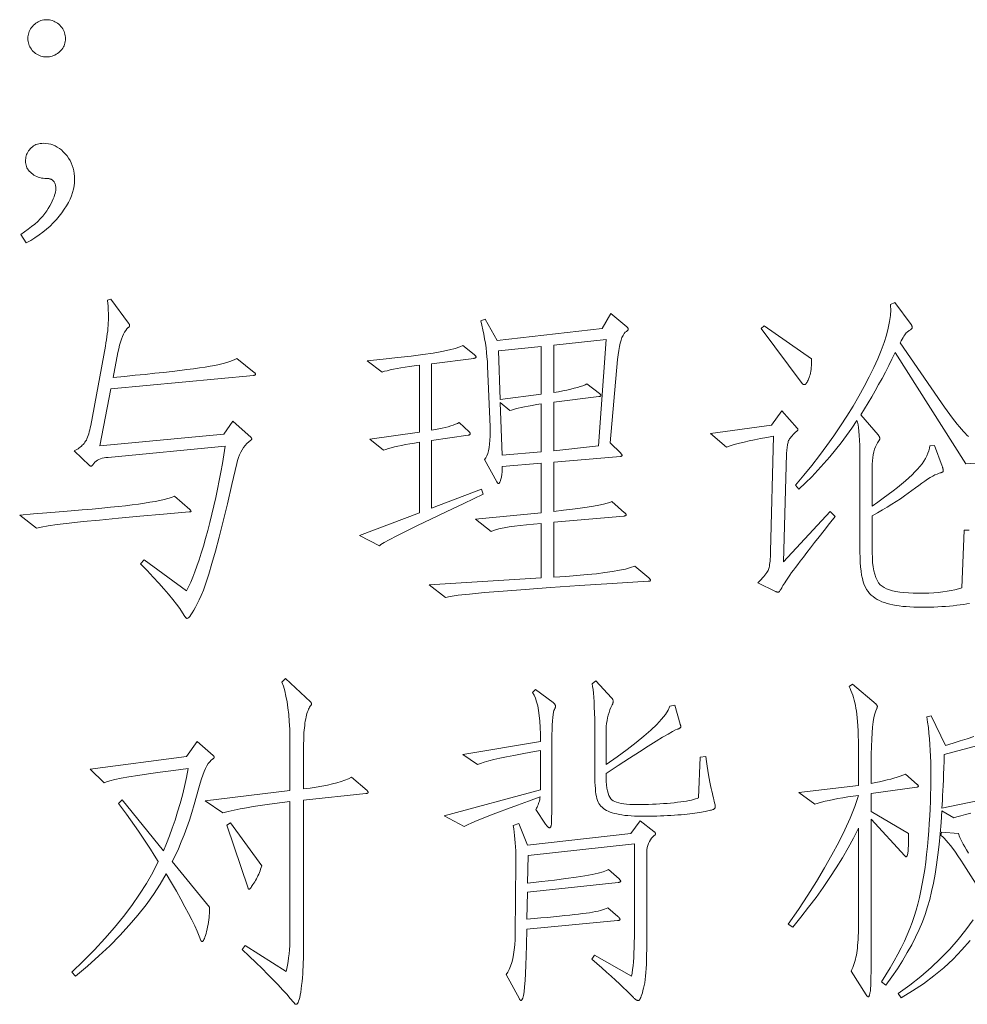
# Model space of a CAD drawing. Extents: x 0 to 1189, y 0 to 841.
# Tile 13 of 132: x 70 to 84, y 28 to 43. Entities that reach past the tile are written whole.
import ezdxf

# ---------------------------------------------------------------- set-up
doc = ezdxf.new("R2010")
doc.units = 0

msp = doc.modelspace()

# ---------------------------------------------------------------- linework, layer by layer
at = {"color": 7, "lineweight": 13}
for points in [[(70.242, 42.877), (70.265, 42.876), (70.287, 42.874), (70.309, 42.869), (70.33, 42.863), (70.351, 42.855), (70.371, 42.846), (70.39, 42.834), (70.409, 42.821), (70.428, 42.807), (70.445, 42.79), (70.462, 42.772), (70.477, 42.754), (70.49, 42.735), (70.501, 42.715), (70.511, 42.695), (70.518, 42.674), (70.525, 42.653), (70.529, 42.63), (70.532, 42.608), (70.532, 42.584), (70.532, 42.561), (70.529, 42.538), (70.525, 42.516), (70.518, 42.495), (70.511, 42.475), (70.501, 42.455), (70.49, 42.436), (70.477, 42.418), (70.462, 42.4), (70.445, 42.383), (70.428, 42.368), (70.409, 42.354), (70.39, 42.342), (70.371, 42.331), (70.35, 42.322), (70.329, 42.315), (70.308, 42.309), (70.286, 42.305), (70.263, 42.302), (70.239, 42.302), (70.216, 42.303), (70.193, 42.305), (70.171, 42.309), (70.15, 42.315), (70.129, 42.323), (70.109, 42.332), (70.09, 42.343), (70.071, 42.356), (70.053, 42.37), (70.036, 42.386), (70.02, 42.403), (70.006, 42.421), (69.993, 42.44), (69.982, 42.459), (69.973, 42.479), (69.965, 42.499), (69.959, 42.52), (69.955, 42.542), (69.953, 42.564), (69.952, 42.587), (69.953, 42.61), (69.955, 42.632), (69.96, 42.654), (69.966, 42.675), (69.974, 42.696), (69.983, 42.716), (69.994, 42.735), (70.007, 42.754), (70.022, 42.772), (70.039, 42.79), (70.057, 42.807), (70.075, 42.821), (70.094, 42.834), (70.113, 42.846), (70.133, 42.855), (70.154, 42.863), (70.175, 42.869), (70.197, 42.874), (70.219, 42.876)], [(69.841, 39.557), (69.901, 39.597), (69.958, 39.637), (70.01, 39.677), (70.059, 39.717), (70.104, 39.758), (70.144, 39.798), (70.181, 39.839), (70.214, 39.879), (70.243, 39.92), (70.268, 39.96), (70.291, 40), (70.31, 40.037), (70.328, 40.072), (70.343, 40.105), (70.356, 40.136), (70.366, 40.164), (70.374, 40.191), (70.38, 40.215), (70.383, 40.236), (70.385, 40.256), (70.384, 40.274), (70.383, 40.291), (70.381, 40.306), (70.378, 40.321), (70.375, 40.335), (70.37, 40.347), (70.365, 40.358), (70.359, 40.368), (70.353, 40.377), (70.345, 40.385), (70.337, 40.392), (70.328, 40.399), (70.319, 40.404), (70.31, 40.409), (70.299, 40.413), (70.289, 40.416), (70.278, 40.419), (70.266, 40.421), (70.255, 40.422), (70.242, 40.422), (70.214, 40.423), (70.187, 40.425), (70.161, 40.429), (70.136, 40.435), (70.112, 40.442), (70.089, 40.451), (70.067, 40.461), (70.046, 40.473), (70.026, 40.486), (70.007, 40.502), (69.99, 40.518), (69.974, 40.534), (69.96, 40.552), (69.948, 40.57), (69.938, 40.588), (69.93, 40.607), (69.923, 40.627), (69.918, 40.647), (69.916, 40.668), (69.915, 40.689), (69.916, 40.71), (69.918, 40.731), (69.921, 40.752), (69.927, 40.772), (69.933, 40.791), (69.941, 40.81), (69.951, 40.829), (69.962, 40.847), (69.975, 40.864), (69.989, 40.882), (70.004, 40.898), (70.021, 40.912), (70.038, 40.925), (70.057, 40.936), (70.077, 40.945), (70.098, 40.953), (70.121, 40.958), (70.144, 40.963), (70.169, 40.965), (70.195, 40.966), (70.232, 40.964), (70.269, 40.96), (70.305, 40.952), (70.339, 40.94), (70.373, 40.926), (70.406, 40.908), (70.439, 40.887), (70.47, 40.863), (70.5, 40.836), (70.53, 40.805), (70.557, 40.772), (70.582, 40.737), (70.604, 40.701), (70.623, 40.664), (70.639, 40.624), (70.652, 40.583), (70.662, 40.541), (70.669, 40.497), (70.674, 40.451), (70.675, 40.404), (70.673, 40.355), (70.667, 40.307), (70.657, 40.257), (70.643, 40.207), (70.625, 40.156), (70.604, 40.104), (70.578, 40.052), (70.548, 39.999), (70.515, 39.946), (70.477, 39.892), (70.436, 39.838), (70.392, 39.786), (70.344, 39.736), (70.294, 39.687), (70.24, 39.639), (70.183, 39.593), (70.124, 39.549), (70.061, 39.506), (69.995, 39.464), (69.925, 39.425)], [(73.452, 37.424), (73.456, 37.421), (73.459, 37.418), (73.463, 37.415), (73.465, 37.412), (73.468, 37.409), (73.469, 37.406), (73.471, 37.403), (73.472, 37.4), (73.473, 37.397), (73.473, 37.395), (73.473, 37.392), (73.472, 37.39), (73.47, 37.388), (73.468, 37.386), (73.465, 37.384), (73.461, 37.382), (73.457, 37.38), (73.453, 37.379), (73.447, 37.377), (73.441, 37.376), (71.235, 37.17), (71.066, 36.289), (72.982, 36.468), (73.124, 36.669), (73.404, 36.416), (73.406, 36.413), (73.408, 36.411), (73.41, 36.409), (73.411, 36.407), (73.412, 36.405), (73.413, 36.403), (73.414, 36.401), (73.414, 36.399), (73.415, 36.397), (73.415, 36.394), (73.415, 36.392), (73.414, 36.39), (73.413, 36.388), (73.412, 36.386), (73.411, 36.384), (73.409, 36.382), (73.407, 36.38), (73.405, 36.378), (73.402, 36.375), (73.399, 36.373), (73.368, 36.35), (73.34, 36.323), (73.313, 36.294), (73.288, 36.263), (73.266, 36.228), (73.245, 36.191), (73.226, 36.151), (73.21, 36.108), (73.195, 36.063), (73.183, 36.014), (73.108, 35.69), (73.037, 35.392), (72.971, 35.121), (72.909, 34.877), (72.852, 34.659), (72.799, 34.468), (72.75, 34.304), (72.706, 34.166), (72.666, 34.055), (72.631, 33.971), (72.599, 33.904), (72.569, 33.844), (72.542, 33.791), (72.517, 33.745), (72.494, 33.706), (72.474, 33.674), (72.456, 33.649), (72.441, 33.632), (72.428, 33.621), (72.417, 33.618), (72.414, 33.618), (72.41, 33.619), (72.407, 33.62), (72.404, 33.623), (72.4, 33.626), (72.396, 33.629), (72.392, 33.633), (72.388, 33.638), (72.384, 33.643), (72.38, 33.649), (72.345, 33.708), (72.302, 33.771), (72.252, 33.84), (72.194, 33.914), (72.129, 33.992), (72.057, 34.076), (71.977, 34.165), (71.89, 34.259), (71.796, 34.358), (71.694, 34.462), (71.752, 34.526), (72.406, 34.045), (72.438, 34.109), (72.47, 34.179), (72.502, 34.255), (72.535, 34.339), (72.567, 34.429), (72.6, 34.525), (72.633, 34.628), (72.667, 34.738), (72.7, 34.854), (72.734, 34.977), (72.767, 35.104), (72.799, 35.231), (72.829, 35.36), (72.858, 35.489), (72.886, 35.619), (72.912, 35.75), (72.937, 35.882), (72.96, 36.015), (72.982, 36.149), (73.003, 36.284), (71.192, 36.109), (71.16, 36.107), (71.13, 36.103), (71.102, 36.097), (71.076, 36.088), (71.051, 36.078), (71.028, 36.065), (71.007, 36.05), (70.988, 36.033), (70.97, 36.014), (70.955, 35.993), (70.952, 35.989), (70.949, 35.986), (70.946, 35.982), (70.943, 35.98), (70.94, 35.977), (70.938, 35.975), (70.935, 35.974), (70.933, 35.973), (70.931, 35.972), (70.928, 35.972), (70.926, 35.972), (70.924, 35.973), (70.922, 35.973), (70.92, 35.974), (70.918, 35.975), (70.916, 35.976), (70.914, 35.977), (70.911, 35.979), (70.909, 35.981), (70.907, 35.983), (70.67, 36.21), (70.69, 36.22), (70.71, 36.232), (70.729, 36.244), (70.747, 36.256), (70.763, 36.269), (70.779, 36.283), (70.794, 36.296), (70.808, 36.311), (70.821, 36.326), (70.833, 36.342), (70.845, 36.358), (70.856, 36.377), (70.866, 36.398), (70.876, 36.421), (70.885, 36.446), (70.894, 36.473), (70.902, 36.502), (70.909, 36.533), (70.916, 36.565), (70.923, 36.6), (71.15, 37.83), (71.159, 37.879), (71.167, 37.927), (71.174, 37.974), (71.18, 38.02), (71.186, 38.065), (71.19, 38.108), (71.193, 38.151), (71.196, 38.192), (71.197, 38.232), (71.198, 38.271), (71.197, 38.308), (71.197, 38.343), (71.196, 38.376), (71.195, 38.406), (71.194, 38.434), (71.192, 38.46), (71.19, 38.483), (71.187, 38.503), (71.185, 38.522), (71.182, 38.538), (71.235, 38.554), (71.509, 38.184), (71.512, 38.18), (71.515, 38.176), (71.517, 38.172), (71.519, 38.168), (71.521, 38.164), (71.522, 38.161), (71.523, 38.157), (71.524, 38.154), (71.525, 38.15), (71.525, 38.147), (71.525, 38.144), (71.524, 38.141), (71.523, 38.138), (71.522, 38.134), (71.52, 38.131), (71.517, 38.128), (71.515, 38.125), (71.511, 38.122), (71.508, 38.119), (71.504, 38.115), (71.484, 38.096), (71.465, 38.073), (71.447, 38.045), (71.43, 38.013), (71.414, 37.977), (71.399, 37.936), (71.384, 37.891), (71.37, 37.842), (71.357, 37.788), (71.345, 37.73), (71.271, 37.345), (71.445, 37.361), (71.61, 37.378), (71.766, 37.393), (71.913, 37.409), (72.051, 37.424), (72.181, 37.438), (72.301, 37.453), (72.412, 37.466), (72.514, 37.48), (72.607, 37.492), (72.693, 37.505), (72.772, 37.519), (72.845, 37.532), (72.912, 37.547), (72.973, 37.561), (73.027, 37.576), (73.075, 37.591), (73.117, 37.607), (73.153, 37.624), (73.183, 37.64)], [(79.554, 34.246), (79.559, 34.242), (79.564, 34.238), (79.568, 34.234), (79.571, 34.23), (79.574, 34.226), (79.576, 34.222), (79.578, 34.219), (79.58, 34.215), (79.58, 34.212), (79.581, 34.209), (79.58, 34.206), (79.579, 34.203), (79.577, 34.201), (79.575, 34.199), (79.571, 34.197), (79.567, 34.196), (79.563, 34.194), (79.557, 34.194), (79.551, 34.193), (79.544, 34.193), (78.987, 34.158), (78.484, 34.126), (78.036, 34.095), (77.642, 34.067), (77.301, 34.041), (77.016, 34.018), (76.784, 33.996), (76.606, 33.977), (76.483, 33.96), (76.413, 33.945), (76.16, 34.14), (77.891, 34.246), (77.891, 35.085), (77.774, 35.076), (77.666, 35.067), (77.567, 35.057), (77.476, 35.046), (77.394, 35.034), (77.321, 35.021), (77.256, 35.008), (77.2, 34.994), (77.154, 34.979), (77.115, 34.964), (76.873, 35.154), (77.891, 35.254), (77.891, 36.02), (77.29, 35.967), (77.289, 35.942), (77.289, 35.918), (77.288, 35.896), (77.286, 35.875), (77.284, 35.855), (77.282, 35.836), (77.279, 35.818), (77.276, 35.801), (77.272, 35.786), (77.268, 35.771), (77.264, 35.758), (77.26, 35.747), (77.257, 35.736), (77.253, 35.728), (77.249, 35.72), (77.246, 35.714), (77.243, 35.709), (77.24, 35.706), (77.237, 35.704), (77.234, 35.703), (77.231, 35.703), (77.229, 35.704), (77.226, 35.705), (77.223, 35.707), (77.22, 35.709), (77.217, 35.712), (77.214, 35.716), (77.211, 35.72), (77.208, 35.724), (77.205, 35.729), (77.015, 36.078), (77.034, 36.103), (77.051, 36.133), (77.065, 36.17), (77.077, 36.212), (77.086, 36.26), (77.094, 36.313), (77.099, 36.373), (77.101, 36.437), (77.102, 36.508), (77.1, 36.584), (77.063, 37.519), (77.059, 37.59), (77.053, 37.662), (77.046, 37.733), (77.038, 37.804), (77.028, 37.874), (77.017, 37.944), (77.004, 38.014), (76.99, 38.083), (76.974, 38.152), (76.957, 38.221), (77.026, 38.247), (77.21, 37.915), (78.836, 38.1), (78.968, 38.332), (79.216, 38.126), (79.22, 38.123), (79.224, 38.12), (79.227, 38.116), (79.23, 38.113), (79.232, 38.109), (79.234, 38.106), (79.236, 38.102), (79.237, 38.099), (79.237, 38.095), (79.238, 38.092), (79.237, 38.088), (79.236, 38.084), (79.235, 38.081), (79.233, 38.077), (79.231, 38.074), (79.228, 38.07), (79.225, 38.067), (79.221, 38.064), (79.216, 38.061), (79.211, 38.057), (79.192, 38.043), (79.174, 38.023), (79.157, 37.996), (79.141, 37.963), (79.127, 37.923), (79.114, 37.876), (79.102, 37.823), (79.091, 37.763), (79.082, 37.697), (79.074, 37.624), (78.958, 36.336), (79.121, 36.173), (79.125, 36.169), (79.129, 36.165), (79.132, 36.161), (79.135, 36.157), (79.137, 36.154), (79.139, 36.15), (79.141, 36.147), (79.142, 36.144), (79.142, 36.141), (79.143, 36.138), (79.142, 36.136), (79.141, 36.134), (79.14, 36.132), (79.138, 36.13), (79.136, 36.128), (79.133, 36.127), (79.13, 36.126), (79.126, 36.126), (79.121, 36.125), (79.116, 36.125), (78.087, 36.035), (78.087, 35.275), (78.236, 35.291), (78.373, 35.307), (78.496, 35.322), (78.605, 35.338), (78.702, 35.353), (78.785, 35.368), (78.855, 35.384), (78.911, 35.399), (78.954, 35.414), (78.984, 35.428), (79.179, 35.254), (79.185, 35.25), (79.189, 35.246), (79.193, 35.242), (79.196, 35.239), (79.199, 35.235), (79.202, 35.232), (79.204, 35.228), (79.205, 35.225), (79.206, 35.223), (79.206, 35.22), (79.206, 35.217), (79.204, 35.215), (79.203, 35.213), (79.2, 35.211), (79.197, 35.209), (79.193, 35.207), (79.188, 35.205), (79.182, 35.204), (79.176, 35.202), (79.169, 35.201), (78.087, 35.106), (78.087, 34.256), (78.271, 34.269), (78.443, 34.282), (78.601, 34.296), (78.746, 34.311), (78.877, 34.328), (78.996, 34.345), (79.101, 34.364), (79.193, 34.383), (79.272, 34.404), (79.338, 34.425)], [(82.072, 37.635), (82.073, 37.599), (82.073, 37.564), (82.071, 37.531), (82.069, 37.499), (82.066, 37.469), (82.062, 37.441), (82.057, 37.414), (82.05, 37.388), (82.043, 37.364), (82.035, 37.342), (82.027, 37.321), (82.019, 37.303), (82.012, 37.287), (82.004, 37.273), (81.997, 37.261), (81.99, 37.251), (81.984, 37.244), (81.978, 37.238), (81.972, 37.235), (81.967, 37.234), (81.962, 37.234), (81.957, 37.234), (81.952, 37.235), (81.948, 37.236), (81.944, 37.238), (81.941, 37.239), (81.938, 37.242), (81.935, 37.244), (81.932, 37.247), (81.93, 37.25), (81.296, 38.1), (81.339, 38.142)], [(78.894, 37.931), (78.087, 37.846), (78.087, 37.112), (78.159, 37.125), (78.227, 37.138), (78.29, 37.151), (78.349, 37.164), (78.402, 37.177), (78.451, 37.19), (78.495, 37.204), (78.534, 37.217), (78.569, 37.231), (78.599, 37.244), (78.794, 37.097), (78.798, 37.093), (78.802, 37.09), (78.805, 37.087), (78.808, 37.084), (78.81, 37.081), (78.812, 37.078), (78.813, 37.076), (78.814, 37.073), (78.815, 37.07), (78.815, 37.067), (78.815, 37.065), (78.814, 37.063), (78.812, 37.06), (78.81, 37.058), (78.807, 37.056), (78.804, 37.055), (78.8, 37.053), (78.795, 37.051), (78.79, 37.05), (78.784, 37.049), (78.087, 36.965), (78.087, 36.21), (78.778, 36.289)], [(76.994, 35.539), (76.693, 35.397), (76.423, 35.269), (76.184, 35.155), (75.977, 35.054), (75.801, 34.968), (75.656, 34.895), (75.542, 34.836), (75.46, 34.791), (75.409, 34.76), (75.389, 34.742), (75.083, 34.9), (76.007, 35.254), (76.007, 36.342), (75.932, 36.33), (75.861, 36.318), (75.795, 36.306), (75.733, 36.294), (75.676, 36.282), (75.622, 36.27), (75.573, 36.258), (75.529, 36.245), (75.488, 36.233), (75.452, 36.22), (75.241, 36.389), (76.007, 36.5), (76.007, 37.535), (75.929, 37.524), (75.855, 37.514), (75.786, 37.503), (75.722, 37.492), (75.662, 37.482), (75.607, 37.471), (75.556, 37.461), (75.51, 37.45), (75.468, 37.44), (75.431, 37.429), (75.199, 37.603), (75.449, 37.628), (75.675, 37.652), (75.88, 37.676), (76.061, 37.7), (76.221, 37.723), (76.357, 37.747), (76.471, 37.771), (76.562, 37.794), (76.631, 37.818), (76.677, 37.841), (76.857, 37.698), (76.862, 37.694), (76.866, 37.69), (76.87, 37.686), (76.874, 37.682), (76.877, 37.679), (76.879, 37.675), (76.881, 37.671), (76.882, 37.668), (76.883, 37.665), (76.883, 37.661), (76.883, 37.658), (76.882, 37.655), (76.88, 37.653), (76.878, 37.65), (76.875, 37.648), (76.872, 37.646), (76.868, 37.644), (76.863, 37.643), (76.857, 37.641), (76.851, 37.64), (76.197, 37.556), (76.197, 36.532), (76.254, 36.541), (76.309, 36.552), (76.359, 36.562), (76.407, 36.573), (76.452, 36.584), (76.493, 36.596), (76.531, 36.609), (76.565, 36.621), (76.596, 36.634), (76.624, 36.648), (76.778, 36.505), (76.781, 36.502), (76.783, 36.499), (76.786, 36.496), (76.788, 36.493), (76.789, 36.489), (76.791, 36.486), (76.792, 36.483), (76.793, 36.48), (76.793, 36.477), (76.793, 36.474), (76.793, 36.471), (76.792, 36.468), (76.791, 36.465), (76.788, 36.463), (76.785, 36.46), (76.782, 36.458), (76.778, 36.457), (76.773, 36.455), (76.768, 36.454), (76.762, 36.452), (76.197, 36.368), (76.197, 35.323), (76.968, 35.618)], [(77.891, 37.086), (77.891, 37.825), (77.232, 37.756), (77.258, 37.002)], [(77.891, 36.194), (77.891, 36.938), (77.819, 36.926), (77.752, 36.914), (77.69, 36.902), (77.634, 36.891), (77.583, 36.88), (77.537, 36.87), (77.496, 36.86), (77.461, 36.85), (77.431, 36.841), (77.406, 36.833), (77.258, 36.959), (77.29, 36.141)], [(82.437, 35.196), (82.349, 35.085), (82.267, 34.98), (82.191, 34.883), (82.121, 34.794), (82.057, 34.711), (81.998, 34.636), (81.946, 34.568), (81.899, 34.507), (81.859, 34.453), (81.824, 34.407), (81.794, 34.365), (81.765, 34.327), (81.739, 34.29), (81.716, 34.257), (81.694, 34.225), (81.675, 34.197), (81.658, 34.171), (81.644, 34.148), (81.631, 34.127), (81.621, 34.109), (81.612, 34.093), (81.604, 34.078), (81.596, 34.066), (81.589, 34.055), (81.583, 34.045), (81.577, 34.038), (81.571, 34.032), (81.566, 34.028), (81.562, 34.025), (81.558, 34.024), (81.554, 34.024), (81.55, 34.025), (81.546, 34.025), (81.542, 34.026), (81.539, 34.027), (81.535, 34.028), (81.531, 34.029), (81.526, 34.031), (81.522, 34.033), (81.518, 34.035), (81.244, 34.167), (81.27, 34.194), (81.294, 34.221), (81.316, 34.245), (81.336, 34.268), (81.353, 34.29), (81.368, 34.31), (81.381, 34.329), (81.392, 34.346), (81.401, 34.361), (81.407, 34.375), (81.412, 34.39), (81.417, 34.407), (81.421, 34.428), (81.425, 34.451), (81.428, 34.477), (81.431, 34.507), (81.434, 34.539), (81.436, 34.574), (81.438, 34.612), (81.439, 34.652), (81.486, 36.437), (81.38, 36.418), (81.282, 36.399), (81.19, 36.382), (81.106, 36.364), (81.03, 36.347), (80.961, 36.33), (80.899, 36.314), (80.844, 36.298), (80.798, 36.283), (80.758, 36.268), (80.51, 36.479), (81.455, 36.606), (81.613, 36.827), (81.851, 36.563), (81.853, 36.561), (81.854, 36.559), (81.856, 36.557), (81.857, 36.554), (81.859, 36.552), (81.86, 36.55), (81.86, 36.547), (81.861, 36.545), (81.861, 36.542), (81.861, 36.54), (81.861, 36.537), (81.861, 36.534), (81.86, 36.532), (81.859, 36.529), (81.857, 36.527), (81.856, 36.525), (81.853, 36.522), (81.851, 36.52), (81.848, 36.518), (81.845, 36.516), (81.824, 36.497), (81.805, 36.479), (81.787, 36.461), (81.771, 36.444), (81.757, 36.428), (81.745, 36.412), (81.734, 36.397), (81.725, 36.382), (81.719, 36.368), (81.713, 36.355), (81.709, 36.341), (81.706, 36.326), (81.702, 36.309), (81.699, 36.291), (81.696, 36.272), (81.694, 36.252), (81.692, 36.23), (81.69, 36.207), (81.688, 36.183), (81.687, 36.157), (81.64, 34.494), (82.363, 35.27)], [(72.459, 35.302), (72.462, 35.299), (72.465, 35.296), (72.467, 35.293), (72.469, 35.29), (72.471, 35.287), (72.473, 35.285), (72.474, 35.282), (72.474, 35.28), (72.475, 35.277), (72.475, 35.275), (72.475, 35.273), (72.474, 35.271), (72.473, 35.27), (72.471, 35.269), (72.469, 35.267), (72.466, 35.266), (72.462, 35.266), (72.458, 35.265), (72.454, 35.265), (72.449, 35.265), (72.047, 35.231), (71.682, 35.199), (71.353, 35.169), (71.062, 35.141), (70.807, 35.116), (70.589, 35.092), (70.407, 35.07), (70.263, 35.05), (70.155, 35.032), (70.084, 35.017), (69.825, 35.217), (70.041, 35.234), (70.245, 35.25), (70.438, 35.266), (70.619, 35.281), (70.789, 35.296), (70.947, 35.31), (71.094, 35.324), (71.229, 35.337), (71.352, 35.35), (71.464, 35.362), (71.567, 35.375), (71.664, 35.388), (71.755, 35.401), (71.84, 35.415), (71.919, 35.429), (71.992, 35.444), (72.058, 35.459), (72.119, 35.475), (72.173, 35.491), (72.222, 35.508)], [(75.199, 30.957), (75.202, 30.954), (75.205, 30.951), (75.207, 30.948), (75.209, 30.945), (75.211, 30.942), (75.212, 30.939), (75.214, 30.936), (75.214, 30.933), (75.215, 30.931), (75.215, 30.928), (75.215, 30.925), (75.213, 30.923), (75.212, 30.921), (75.209, 30.919), (75.206, 30.917), (75.202, 30.915), (75.197, 30.913), (75.191, 30.912), (75.185, 30.911), (75.178, 30.91), (74.217, 30.809), (74.217, 28.534), (74.217, 28.475), (74.216, 28.416), (74.214, 28.357), (74.212, 28.298), (74.209, 28.239), (74.206, 28.18), (74.202, 28.121), (74.197, 28.063), (74.192, 28.004), (74.186, 27.945), (74.179, 27.89), (74.172, 27.84), (74.165, 27.796), (74.157, 27.758), (74.149, 27.726), (74.14, 27.699), (74.131, 27.679), (74.121, 27.664), (74.111, 27.655), (74.101, 27.652), (74.098, 27.653), (74.094, 27.654), (74.091, 27.655), (74.087, 27.657), (74.083, 27.66), (74.078, 27.664), (74.074, 27.668), (74.069, 27.673), (74.064, 27.678), (74.059, 27.684), (74.01, 27.744), (73.955, 27.808), (73.892, 27.877), (73.823, 27.952), (73.747, 28.031), (73.665, 28.115), (73.575, 28.205), (73.479, 28.299), (73.377, 28.398), (73.267, 28.502), (73.314, 28.56), (73.948, 28.159), (73.959, 28.207), (73.969, 28.258), (73.978, 28.313), (73.985, 28.37), (73.992, 28.431), (73.997, 28.495), (74.001, 28.562), (74.004, 28.632), (74.005, 28.706), (74.006, 28.782), (74.006, 30.788), (73.884, 30.774), (73.767, 30.759), (73.653, 30.744), (73.543, 30.727), (73.437, 30.71), (73.335, 30.692), (73.237, 30.674), (73.143, 30.655), (73.052, 30.635), (72.966, 30.614), (72.692, 30.799), (74.006, 30.957), (74.006, 31.649), (74.005, 31.781), (74.001, 31.906), (73.995, 32.023), (73.986, 32.133), (73.974, 32.236), (73.96, 32.331), (73.944, 32.418), (73.925, 32.498), (73.903, 32.571), (73.879, 32.636), (73.937, 32.689), (74.323, 32.33), (74.326, 32.326), (74.328, 32.323), (74.331, 32.32), (74.333, 32.317), (74.335, 32.314), (74.336, 32.311), (74.337, 32.307), (74.338, 32.304), (74.338, 32.301), (74.339, 32.298), (74.339, 32.295), (74.338, 32.292), (74.338, 32.289), (74.337, 32.286), (74.336, 32.283), (74.335, 32.281), (74.333, 32.278), (74.332, 32.276), (74.33, 32.274), (74.328, 32.271), (74.319, 32.261), (74.31, 32.248), (74.301, 32.233), (74.293, 32.216), (74.285, 32.196), (74.277, 32.175), (74.269, 32.151), (74.262, 32.125), (74.255, 32.096), (74.249, 32.066), (74.243, 32.033), (74.237, 32), (74.233, 31.965), (74.229, 31.929), (74.225, 31.891), (74.222, 31.853), (74.22, 31.813), (74.218, 31.772), (74.218, 31.729), (74.217, 31.686), (74.217, 30.983), (74.318, 30.997), (74.412, 31.011), (74.501, 31.026), (74.584, 31.043), (74.661, 31.06), (74.732, 31.078), (74.797, 31.098), (74.856, 31.119), (74.909, 31.14), (74.956, 31.163)], [(80.436, 31.485), (80.447, 31.408), (80.459, 31.335), (80.47, 31.267), (80.48, 31.203), (80.491, 31.143), (80.501, 31.088), (80.511, 31.037), (80.52, 30.99), (80.53, 30.948), (80.539, 30.91), (80.547, 30.875), (80.555, 30.844), (80.562, 30.816), (80.568, 30.791), (80.572, 30.769), (80.577, 30.75), (80.58, 30.735), (80.582, 30.722), (80.583, 30.713), (80.584, 30.706), (80.583, 30.702), (80.583, 30.697), (80.582, 30.693), (80.58, 30.689), (80.578, 30.685), (80.575, 30.682), (80.572, 30.678), (80.569, 30.675), (80.564, 30.672), (80.56, 30.669), (80.554, 30.667), (80.546, 30.663), (80.535, 30.66), (80.523, 30.656), (80.508, 30.652), (80.491, 30.648), (80.471, 30.643), (80.449, 30.638), (80.425, 30.633), (80.399, 30.627), (80.37, 30.621), (80.339, 30.616), (80.306, 30.611), (80.27, 30.606), (80.231, 30.601), (80.191, 30.596), (80.147, 30.592), (80.102, 30.587), (80.054, 30.583), (80.003, 30.58), (79.951, 30.576), (79.898, 30.573), (79.844, 30.57), (79.79, 30.568), (79.735, 30.566), (79.679, 30.564), (79.623, 30.563), (79.565, 30.562), (79.507, 30.561), (79.449, 30.561), (79.391, 30.562), (79.336, 30.563), (79.283, 30.566), (79.233, 30.57), (79.186, 30.574), (79.141, 30.58), (79.1, 30.587), (79.06, 30.595), (79.023, 30.604), (78.989, 30.614), (78.958, 30.625), (78.928, 30.637), (78.901, 30.651), (78.876, 30.666), (78.854, 30.682), (78.833, 30.699), (78.815, 30.718), (78.799, 30.737), (78.785, 30.758), (78.773, 30.78), (78.763, 30.805), (78.754, 30.833), (78.746, 30.866), (78.739, 30.903), (78.733, 30.943), (78.729, 30.988), (78.725, 31.036), (78.722, 31.088), (78.721, 31.145), (78.72, 31.205), (78.72, 31.844), (78.72, 31.957), (78.719, 32.062), (78.716, 32.159), (78.713, 32.248), (78.71, 32.328), (78.705, 32.401), (78.7, 32.465), (78.693, 32.521), (78.686, 32.569), (78.678, 32.609), (78.736, 32.652), (78.979, 32.393), (78.984, 32.387), (78.988, 32.381), (78.992, 32.375), (78.996, 32.369), (78.999, 32.363), (79.001, 32.358), (79.003, 32.352), (79.004, 32.347), (79.005, 32.342), (79.005, 32.337), (79.005, 32.333), (79.005, 32.328), (79.004, 32.323), (79.003, 32.317), (79.001, 32.312), (79, 32.306), (78.998, 32.3), (78.995, 32.294), (78.992, 32.288), (78.989, 32.282), (78.971, 32.244), (78.955, 32.204), (78.941, 32.164), (78.929, 32.123), (78.918, 32.081), (78.91, 32.039), (78.903, 31.995), (78.898, 31.951), (78.895, 31.906), (78.894, 31.86), (78.894, 31.358), (79.065, 31.478), (79.219, 31.592), (79.358, 31.699), (79.481, 31.799), (79.587, 31.893), (79.678, 31.98), (79.753, 32.06), (79.812, 32.134), (79.855, 32.201), (79.882, 32.261), (79.956, 32.277), (80.04, 31.986), (80.042, 31.981), (80.044, 31.976), (80.045, 31.971), (80.047, 31.967), (80.048, 31.962), (80.049, 31.958), (80.05, 31.953), (80.05, 31.949), (80.05, 31.945), (80.051, 31.942), (80.05, 31.938), (80.049, 31.934), (80.046, 31.931), (80.043, 31.927), (80.039, 31.924), (80.033, 31.92), (80.027, 31.917), (80.02, 31.914), (80.012, 31.91), (80.003, 31.907), (79.971, 31.895), (79.922, 31.87), (79.854, 31.832), (79.77, 31.782), (79.668, 31.72), (79.548, 31.645), (79.411, 31.558), (79.256, 31.458), (79.084, 31.346), (78.894, 31.221), (78.895, 31.157), (78.898, 31.098), (78.902, 31.045), (78.909, 30.996), (78.917, 30.953), (78.927, 30.915), (78.938, 30.882), (78.952, 30.854), (78.967, 30.832), (78.984, 30.814), (79.004, 30.8), (79.029, 30.788), (79.057, 30.777), (79.09, 30.767), (79.127, 30.759), (79.168, 30.752), (79.213, 30.747), (79.263, 30.744), (79.317, 30.741), (79.375, 30.741), (79.435, 30.741), (79.494, 30.742), (79.553, 30.743), (79.611, 30.745), (79.668, 30.748), (79.725, 30.751), (79.782, 30.755), (79.838, 30.759), (79.893, 30.764), (79.948, 30.77), (80, 30.776), (80.05, 30.782), (80.096, 30.789), (80.138, 30.796), (80.178, 30.803), (80.214, 30.811), (80.247, 30.819), (80.276, 30.828), (80.302, 30.837), (80.325, 30.846), (80.351, 31.474)], [(83.709, 31.052), (83.712, 31.049), (83.715, 31.046), (83.717, 31.043), (83.719, 31.04), (83.721, 31.038), (83.722, 31.035), (83.723, 31.032), (83.724, 31.03), (83.725, 31.028), (83.725, 31.026), (83.725, 31.024), (83.724, 31.022), (83.723, 31.02), (83.721, 31.018), (83.719, 31.016), (83.717, 31.015), (83.714, 31.013), (83.711, 31.012), (83.708, 31.011), (83.704, 31.01), (82.996, 30.91), (82.996, 30.635), (83.572, 30.292), (83.572, 30.224), (83.572, 30.163), (83.571, 30.109), (83.568, 30.062), (83.565, 30.023), (83.561, 29.99), (83.556, 29.965), (83.55, 29.947), (83.543, 29.936), (83.535, 29.933), (83.534, 29.933), (83.532, 29.934), (83.531, 29.934), (83.529, 29.935), (83.527, 29.937), (83.525, 29.939), (83.522, 29.941), (83.519, 29.943), (83.517, 29.946), (83.514, 29.949), (82.996, 30.514), (82.996, 28.613), (82.996, 28.48), (82.996, 28.359), (82.995, 28.251), (82.994, 28.155), (82.992, 28.072), (82.991, 28.001), (82.988, 27.943), (82.986, 27.897), (82.983, 27.863), (82.98, 27.842), (82.977, 27.828), (82.974, 27.816), (82.971, 27.805), (82.968, 27.795), (82.965, 27.787), (82.962, 27.78), (82.96, 27.775), (82.957, 27.771), (82.954, 27.769), (82.951, 27.768), (82.949, 27.769), (82.946, 27.77), (82.943, 27.771), (82.94, 27.774), (82.936, 27.776), (82.933, 27.78), (82.929, 27.784), (82.925, 27.789), (82.921, 27.794), (82.917, 27.8), (82.685, 28.164), (82.698, 28.193), (82.71, 28.223), (82.722, 28.253), (82.732, 28.284), (82.742, 28.316), (82.751, 28.348), (82.759, 28.381), (82.766, 28.414), (82.772, 28.449), (82.777, 28.484), (82.782, 28.521), (82.786, 28.562), (82.789, 28.607), (82.792, 28.655), (82.795, 28.707), (82.797, 28.763), (82.799, 28.823), (82.8, 28.887), (82.801, 28.954), (82.801, 29.025), (82.801, 30.376), (82.722, 30.223), (82.639, 30.07), (82.55, 29.917), (82.455, 29.764), (82.356, 29.611), (82.252, 29.458), (82.142, 29.305), (82.027, 29.152), (81.907, 28.998), (81.782, 28.845), (81.713, 28.893), (81.87, 29.119), (82.015, 29.339), (82.151, 29.553), (82.275, 29.761), (82.389, 29.963), (82.493, 30.159), (82.586, 30.349), (82.668, 30.533), (82.74, 30.711), (82.801, 30.883), (82.715, 30.871), (82.634, 30.859), (82.556, 30.846), (82.482, 30.833), (82.413, 30.82), (82.347, 30.806), (82.286, 30.791), (82.228, 30.777), (82.175, 30.761), (82.125, 30.746), (81.877, 30.925), (82.801, 31.036), (82.801, 31.427), (82.801, 31.53), (82.8, 31.628), (82.798, 31.719), (82.795, 31.804), (82.792, 31.883), (82.789, 31.956), (82.784, 32.023), (82.779, 32.084), (82.773, 32.139), (82.767, 32.187), (82.759, 32.232), (82.751, 32.275), (82.742, 32.317), (82.732, 32.357), (82.721, 32.396), (82.709, 32.433), (82.697, 32.469), (82.683, 32.503), (82.668, 32.536), (82.653, 32.567), (82.706, 32.604), (83.07, 32.293), (83.074, 32.288), (83.078, 32.284), (83.081, 32.281), (83.084, 32.277), (83.086, 32.273), (83.088, 32.27), (83.089, 32.267), (83.09, 32.264), (83.091, 32.261), (83.091, 32.258), (83.091, 32.256), (83.091, 32.253), (83.09, 32.25), (83.09, 32.246), (83.089, 32.243), (83.087, 32.24), (83.086, 32.236), (83.084, 32.232), (83.083, 32.228), (83.081, 32.224), (83.065, 32.189), (83.05, 32.143), (83.038, 32.086), (83.027, 32.019), (83.017, 31.94), (83.01, 31.851), (83.004, 31.751), (83, 31.639), (82.997, 31.517), (82.996, 31.385), (82.996, 31.068), (83.062, 31.081), (83.125, 31.094), (83.186, 31.107), (83.243, 31.121), (83.297, 31.135), (83.348, 31.15), (83.397, 31.164), (83.442, 31.179), (83.485, 31.195), (83.524, 31.21)], [(77.802, 32.52), (78.076, 32.319), (78.083, 32.313), (78.089, 32.307), (78.095, 32.301), (78.1, 32.295), (78.104, 32.29), (78.107, 32.285), (78.11, 32.28), (78.112, 32.275), (78.113, 32.271), (78.113, 32.266), (78.113, 32.262), (78.112, 32.257), (78.112, 32.253), (78.111, 32.248), (78.109, 32.242), (78.107, 32.237), (78.105, 32.231), (78.103, 32.226), (78.1, 32.22), (78.097, 32.213), (78.089, 32.195), (78.082, 32.168), (78.076, 32.132), (78.07, 32.088), (78.066, 32.034), (78.062, 31.971), (78.059, 31.9), (78.057, 31.82), (78.055, 31.731), (78.055, 31.633), (78.055, 30.936), (78.055, 30.855), (78.055, 30.781), (78.055, 30.715), (78.054, 30.655), (78.054, 30.603), (78.053, 30.557), (78.052, 30.519), (78.052, 30.488), (78.051, 30.464), (78.05, 30.448), (78.049, 30.435), (78.047, 30.424), (78.045, 30.414), (78.043, 30.405), (78.04, 30.398), (78.037, 30.392), (78.033, 30.388), (78.03, 30.384), (78.025, 30.382), (78.021, 30.382), (78.016, 30.382), (78.011, 30.384), (78.005, 30.387), (78, 30.391), (77.994, 30.396), (77.987, 30.403), (77.981, 30.41), (77.974, 30.419), (77.967, 30.429), (77.96, 30.44), (77.807, 30.667), (77.817, 30.683), (77.827, 30.7), (77.835, 30.718), (77.843, 30.736), (77.85, 30.755), (77.857, 30.775), (77.863, 30.796), (77.868, 30.817), (77.872, 30.839), (77.876, 30.862), (77.693, 30.796), (77.524, 30.734), (77.371, 30.677), (77.231, 30.624), (77.106, 30.576), (76.996, 30.532), (76.9, 30.493), (76.818, 30.458), (76.751, 30.428), (76.698, 30.403), (76.392, 30.566), (77.881, 30.968), (77.881, 31.575), (77.732, 31.55), (77.595, 31.525), (77.469, 31.502), (77.355, 31.479), (77.251, 31.457), (77.159, 31.436), (77.079, 31.415), (77.009, 31.396), (76.951, 31.377), (76.904, 31.358), (76.677, 31.517), (77.881, 31.717), (77.88, 31.829), (77.876, 31.933), (77.87, 32.029), (77.861, 32.117), (77.85, 32.196), (77.837, 32.268), (77.821, 32.331), (77.803, 32.386), (77.783, 32.433), (77.759, 32.472)], [(72.818, 31.501), (72.821, 31.498), (72.824, 31.495), (72.826, 31.491), (72.828, 31.489), (72.83, 31.486), (72.832, 31.483), (72.833, 31.48), (72.833, 31.477), (72.834, 31.474), (72.834, 31.472), (72.834, 31.469), (72.833, 31.466), (72.832, 31.464), (72.83, 31.461), (72.827, 31.458), (72.825, 31.455), (72.821, 31.452), (72.817, 31.449), (72.813, 31.446), (72.808, 31.443), (72.786, 31.426), (72.764, 31.403), (72.742, 31.374), (72.721, 31.339), (72.699, 31.298), (72.678, 31.25), (72.658, 31.197), (72.637, 31.137), (72.617, 31.071), (72.597, 30.999), (72.562, 30.869), (72.526, 30.742), (72.489, 30.619), (72.45, 30.5), (72.409, 30.384), (72.367, 30.272), (72.324, 30.163), (72.279, 30.058), (72.233, 29.957), (72.185, 29.859), (72.76, 29.152), (72.761, 29.122), (72.76, 29.091), (72.759, 29.059), (72.757, 29.027), (72.754, 28.993), (72.749, 28.959), (72.744, 28.924), (72.738, 28.888), (72.731, 28.851), (72.723, 28.814), (72.715, 28.778), (72.707, 28.745), (72.698, 28.717), (72.69, 28.692), (72.682, 28.671), (72.674, 28.654), (72.667, 28.641), (72.659, 28.631), (72.651, 28.626), (72.644, 28.624), (72.642, 28.624), (72.64, 28.624), (72.638, 28.625), (72.636, 28.626), (72.635, 28.628), (72.633, 28.629), (72.632, 28.631), (72.631, 28.634), (72.629, 28.637), (72.628, 28.64), (72.603, 28.707), (72.571, 28.782), (72.533, 28.865), (72.489, 28.956), (72.438, 29.055), (72.381, 29.162), (72.318, 29.277), (72.248, 29.4), (72.172, 29.53), (72.09, 29.669), (71.997, 29.51), (71.893, 29.35), (71.779, 29.192), (71.655, 29.033), (71.52, 28.874), (71.374, 28.716), (71.218, 28.558), (71.051, 28.4), (70.873, 28.243), (70.686, 28.085), (70.633, 28.149), (70.813, 28.322), (70.983, 28.496), (71.143, 28.668), (71.292, 28.84), (71.431, 29.012), (71.56, 29.182), (71.677, 29.353), (71.785, 29.522), (71.882, 29.691), (71.968, 29.859), (71.907, 29.956), (71.846, 30.052), (71.784, 30.146), (71.723, 30.238), (71.661, 30.329), (71.599, 30.418), (71.537, 30.505), (71.475, 30.59), (71.413, 30.674), (71.351, 30.756), (71.409, 30.814), (72.048, 30.028), (72.096, 30.141), (72.142, 30.258), (72.186, 30.377), (72.228, 30.5), (72.268, 30.626), (72.305, 30.755), (72.341, 30.886), (72.374, 31.021), (72.404, 31.159), (72.433, 31.3), (72.205, 31.27), (71.999, 31.242), (71.815, 31.216), (71.652, 31.191), (71.512, 31.168), (71.393, 31.147), (71.295, 31.127), (71.22, 31.109), (71.166, 31.093), (71.134, 31.078), (70.913, 31.29), (72.406, 31.485), (72.57, 31.717)], [(73.568, 29.796), (73.56, 29.768), (73.552, 29.742), (73.543, 29.715), (73.533, 29.69), (73.522, 29.664), (73.511, 29.639), (73.499, 29.615), (73.487, 29.591), (73.474, 29.568), (73.46, 29.545), (73.446, 29.523), (73.433, 29.504), (73.422, 29.487), (73.412, 29.472), (73.403, 29.46), (73.395, 29.45), (73.388, 29.442), (73.383, 29.436), (73.378, 29.433), (73.375, 29.431), (73.373, 29.432), (73.37, 29.432), (73.368, 29.433), (73.366, 29.434), (73.364, 29.435), (73.362, 29.437), (73.361, 29.439), (73.359, 29.442), (73.358, 29.444), (73.357, 29.447), (73.029, 30.424), (73.087, 30.456)], [(79.422, 30.487), (79.633, 30.324), (79.639, 30.32), (79.643, 30.317), (79.647, 30.314), (79.65, 30.311), (79.653, 30.308), (79.656, 30.305), (79.658, 30.301), (79.659, 30.298), (79.66, 30.295), (79.66, 30.292), (79.66, 30.289), (79.659, 30.286), (79.658, 30.282), (79.657, 30.279), (79.655, 30.276), (79.652, 30.273), (79.65, 30.27), (79.646, 30.267), (79.643, 30.263), (79.639, 30.26), (79.617, 30.241), (79.597, 30.219), (79.58, 30.195), (79.564, 30.169), (79.552, 30.14), (79.541, 30.109), (79.533, 30.075), (79.527, 30.039), (79.524, 30), (79.523, 29.959), (79.523, 28.502), (79.522, 28.422), (79.521, 28.346), (79.518, 28.275), (79.515, 28.208), (79.511, 28.146), (79.506, 28.088), (79.499, 28.034), (79.492, 27.985), (79.484, 27.941), (79.475, 27.9), (79.466, 27.864), (79.457, 27.832), (79.448, 27.804), (79.44, 27.779), (79.432, 27.758), (79.424, 27.741), (79.416, 27.728), (79.409, 27.718), (79.402, 27.712), (79.396, 27.71), (79.389, 27.711), (79.383, 27.712), (79.376, 27.715), (79.368, 27.718), (79.36, 27.722), (79.352, 27.728), (79.344, 27.734), (79.335, 27.741), (79.326, 27.749), (79.317, 27.758), (79.268, 27.808), (79.217, 27.859), (79.161, 27.913), (79.102, 27.969), (79.04, 28.027), (78.973, 28.087), (78.904, 28.15), (78.83, 28.214), (78.753, 28.281), (78.673, 28.349), (78.715, 28.413), (79.29, 28.09), (79.298, 28.136), (79.306, 28.188), (79.312, 28.245), (79.317, 28.307), (79.322, 28.374), (79.326, 28.447), (79.329, 28.525), (79.331, 28.609), (79.332, 28.698), (79.333, 28.793), (79.333, 30.133), (77.691, 29.954), (77.68, 29.526), (77.899, 29.55), (78.097, 29.574), (78.274, 29.596), (78.43, 29.618), (78.566, 29.64), (78.681, 29.661), (78.774, 29.681), (78.848, 29.7), (78.9, 29.719), (78.931, 29.738), (79.095, 29.59), (79.1, 29.586), (79.105, 29.582), (79.108, 29.578), (79.112, 29.574), (79.115, 29.571), (79.117, 29.567), (79.119, 29.564), (79.12, 29.561), (79.121, 29.558), (79.121, 29.555), (79.121, 29.553), (79.12, 29.55), (79.118, 29.548), (79.116, 29.546), (79.112, 29.544), (79.108, 29.542), (79.103, 29.541), (79.098, 29.539), (79.091, 29.538), (79.084, 29.537), (77.68, 29.384), (77.67, 28.967), (77.782, 28.977), (77.888, 28.987), (77.989, 28.997), (78.084, 29.006), (78.173, 29.015), (78.256, 29.024), (78.333, 29.032), (78.405, 29.039), (78.47, 29.047), (78.53, 29.054), (78.585, 29.061), (78.637, 29.069), (78.685, 29.077), (78.73, 29.085), (78.77, 29.094), (78.808, 29.104), (78.841, 29.114), (78.871, 29.124), (78.898, 29.135), (78.921, 29.146), (79.079, 29.009), (79.085, 29.003), (79.091, 28.997), (79.095, 28.992), (79.099, 28.987), (79.103, 28.982), (79.106, 28.978), (79.108, 28.974), (79.11, 28.97), (79.111, 28.967), (79.111, 28.964), (79.11, 28.962), (79.109, 28.959), (79.108, 28.957), (79.105, 28.955), (79.102, 28.953), (79.098, 28.951), (79.093, 28.95), (79.087, 28.948), (79.081, 28.947), (79.074, 28.946), (77.67, 28.814), (77.664, 28.566), (77.661, 28.403), (77.656, 28.258), (77.65, 28.129), (77.643, 28.018), (77.635, 27.924), (77.626, 27.847), (77.616, 27.787), (77.605, 27.745), (77.593, 27.719), (77.58, 27.71), (77.578, 27.711), (77.576, 27.711), (77.573, 27.713), (77.571, 27.715), (77.568, 27.717), (77.565, 27.72), (77.563, 27.723), (77.56, 27.727), (77.557, 27.732), (77.554, 27.737), (77.348, 28.112), (77.374, 28.149), (77.397, 28.193), (77.418, 28.242), (77.436, 28.297), (77.452, 28.357), (77.465, 28.423), (77.475, 28.495), (77.483, 28.573), (77.488, 28.656), (77.49, 28.745), (77.501, 29.838), (77.5, 29.903), (77.499, 29.966), (77.497, 30.028), (77.494, 30.088), (77.49, 30.147), (77.486, 30.204), (77.48, 30.26), (77.474, 30.314), (77.467, 30.367), (77.459, 30.419), (77.543, 30.45), (77.68, 30.112), (79.28, 30.292)]]:
    msp.add_lwpolyline(points, close=True, dxfattribs=at)
for points in [[(84.516, 33.849), (84.474, 33.843), (84.426, 33.836), (84.374, 33.829), (84.319, 33.822), (84.262, 33.816), (84.205, 33.81), (84.147, 33.805), (84.088, 33.801), (84.028, 33.798), (83.966, 33.795), (83.904, 33.793), (83.841, 33.792), (83.778, 33.792), (83.714, 33.792), (83.653, 33.794), (83.594, 33.797), (83.537, 33.801), (83.483, 33.806), (83.43, 33.813), (83.38, 33.82), (83.332, 33.829), (83.286, 33.839), (83.242, 33.85), (83.2, 33.863), (83.161, 33.877), (83.123, 33.894), (83.088, 33.912), (83.056, 33.933), (83.025, 33.956), (82.997, 33.98), (82.971, 34.007), (82.947, 34.036), (82.925, 34.066), (82.905, 34.101), (82.888, 34.14), (82.872, 34.185), (82.859, 34.234), (82.848, 34.289), (82.838, 34.35), (82.831, 34.415), (82.826, 34.485), (82.823, 34.561), (82.822, 34.642), (82.822, 35.993), (82.822, 36.103), (82.82, 36.203), (82.818, 36.294), (82.814, 36.377), (82.81, 36.45), (82.805, 36.514), (82.799, 36.569), (82.792, 36.615), (82.784, 36.652), (82.775, 36.679), (82.695, 36.562), (82.614, 36.448), (82.53, 36.336), (82.443, 36.226), (82.355, 36.119), (82.264, 36.014), (82.171, 35.911), (82.075, 35.811), (81.977, 35.714), (81.877, 35.618), (81.824, 35.682), (81.953, 35.834), (82.076, 35.986), (82.195, 36.138), (82.309, 36.291), (82.418, 36.443), (82.521, 36.596), (82.62, 36.749), (82.715, 36.901), (82.804, 37.054), (82.888, 37.207), (82.966, 37.357), (83.035, 37.5), (83.097, 37.635), (83.15, 37.764), (83.195, 37.886), (83.232, 38.001), (83.26, 38.108), (83.281, 38.209), (83.293, 38.303), (83.297, 38.39), (83.297, 38.399), (83.297, 38.408), (83.297, 38.417), (83.296, 38.426), (83.296, 38.435), (83.295, 38.443), (83.295, 38.451), (83.294, 38.459), (83.293, 38.467), (83.292, 38.474), (83.36, 38.506), (83.614, 38.163), (83.617, 38.158), (83.62, 38.153), (83.622, 38.148), (83.624, 38.143), (83.626, 38.138), (83.627, 38.133), (83.628, 38.129), (83.629, 38.124), (83.63, 38.12), (83.63, 38.115), (83.629, 38.111), (83.628, 38.107), (83.625, 38.102), (83.621, 38.097), (83.616, 38.092), (83.61, 38.086), (83.603, 38.081), (83.594, 38.075), (83.585, 38.069), (83.574, 38.063), (83.563, 38.055), (83.551, 38.045), (83.539, 38.033), (83.527, 38.019), (83.514, 38.002), (83.501, 37.983), (83.488, 37.961), (83.474, 37.938), (83.46, 37.912), (83.445, 37.883), (84.084, 36.954), (84.129, 36.888), (84.173, 36.827), (84.214, 36.77), (84.253, 36.716), (84.291, 36.667), (84.326, 36.622), (84.36, 36.581), (84.391, 36.543), (84.421, 36.51), (84.448, 36.482), (84.475, 36.455), (84.502, 36.431)], [(85.293, 36.067), (84.459, 36.009), (83.366, 37.73), (83.317, 37.628), (83.267, 37.528), (83.216, 37.428), (83.164, 37.33), (83.111, 37.234), (83.057, 37.138), (83.003, 37.044), (82.947, 36.951), (82.89, 36.86), (82.833, 36.769), (83.102, 36.458), (83.107, 36.452), (83.111, 36.446), (83.115, 36.44), (83.119, 36.434), (83.122, 36.429), (83.124, 36.424), (83.126, 36.419), (83.127, 36.414), (83.128, 36.409), (83.128, 36.405), (83.128, 36.401), (83.128, 36.397), (83.127, 36.392), (83.126, 36.388), (83.124, 36.384), (83.123, 36.38), (83.12, 36.375), (83.118, 36.371), (83.115, 36.367), (83.112, 36.363), (83.093, 36.335), (83.076, 36.304), (83.061, 36.27), (83.048, 36.234), (83.037, 36.194), (83.028, 36.151), (83.021, 36.106), (83.016, 36.057), (83.013, 36.005), (83.012, 35.951), (83.012, 35.354), (83.099, 35.417), (83.182, 35.477), (83.26, 35.535), (83.333, 35.591), (83.401, 35.645), (83.465, 35.697), (83.524, 35.747), (83.578, 35.795), (83.627, 35.841), (83.672, 35.885), (83.712, 35.928), (83.749, 35.97), (83.782, 36.011), (83.81, 36.052), (83.836, 36.093), (83.857, 36.133), (83.874, 36.173), (83.888, 36.212), (83.898, 36.251), (83.904, 36.289), (83.973, 36.294), (84.094, 35.972), (84.097, 35.963), (84.1, 35.954), (84.102, 35.946), (84.104, 35.938), (84.106, 35.931), (84.108, 35.925), (84.109, 35.919), (84.109, 35.913), (84.11, 35.908), (84.11, 35.903), (84.11, 35.899), (84.109, 35.895), (84.107, 35.892), (84.104, 35.888), (84.101, 35.885), (84.097, 35.882), (84.092, 35.879), (84.086, 35.876), (84.08, 35.874), (84.073, 35.872), (84.045, 35.864), (84.015, 35.852), (83.982, 35.837), (83.947, 35.819), (83.909, 35.797), (83.868, 35.772), (83.825, 35.743), (83.779, 35.711), (83.731, 35.676), (83.68, 35.637), (83.626, 35.596), (83.57, 35.555), (83.51, 35.513), (83.448, 35.47), (83.382, 35.428), (83.314, 35.384), (83.243, 35.341), (83.169, 35.296), (83.092, 35.252), (83.012, 35.207), (83.012, 34.637), (83.014, 34.557), (83.018, 34.484), (83.026, 34.417), (83.036, 34.356), (83.05, 34.301), (83.066, 34.252), (83.086, 34.209), (83.108, 34.172), (83.134, 34.141), (83.163, 34.117), (83.195, 34.096), (83.233, 34.078), (83.277, 34.061), (83.325, 34.047), (83.379, 34.035), (83.438, 34.026), (83.502, 34.018), (83.572, 34.013), (83.647, 34.009), (83.727, 34.008), (83.809, 34.009), (83.887, 34.012), (83.962, 34.016), (84.034, 34.022), (84.103, 34.029), (84.169, 34.039), (84.231, 34.05), (84.291, 34.062), (84.347, 34.077), (84.4, 34.093), (84.432, 34.985), (84.511, 34.985)], [(84.536, 30.607), (84.453, 30.587), (84.381, 30.568), (84.322, 30.55), (84.274, 30.535), (84.089, 30.646), (84.077, 30.464), (84.063, 30.29), (84.047, 30.124), (84.028, 29.964), (84.007, 29.811), (83.984, 29.666), (83.958, 29.528), (83.93, 29.397), (83.9, 29.273), (83.867, 29.157), (83.83, 29.043), (83.787, 28.928), (83.738, 28.811), (83.683, 28.692), (83.622, 28.572), (83.554, 28.451), (83.481, 28.327), (83.401, 28.202), (83.315, 28.076), (83.223, 27.948), (83.155, 28.001), (83.224, 28.11), (83.29, 28.217), (83.351, 28.322), (83.408, 28.426), (83.461, 28.528), (83.509, 28.628), (83.554, 28.727), (83.594, 28.823), (83.63, 28.918), (83.661, 29.012), (83.69, 29.106), (83.717, 29.203), (83.742, 29.303), (83.765, 29.406), (83.786, 29.513), (83.806, 29.622), (83.823, 29.735), (83.839, 29.85), (83.853, 29.969), (83.865, 30.091), (83.875, 30.214), (83.885, 30.333), (83.893, 30.45), (83.9, 30.565), (83.906, 30.677), (83.911, 30.787), (83.915, 30.894), (83.918, 30.998), (83.92, 31.1), (83.92, 31.2), (83.919, 31.297), (83.918, 31.393), (83.914, 31.487), (83.91, 31.579), (83.904, 31.67), (83.897, 31.759), (83.889, 31.846), (83.88, 31.931), (83.869, 32.015), (83.857, 32.097), (83.925, 32.113), (84.147, 31.654), (84.263, 31.689), (84.374, 31.724), (84.48, 31.758), (84.581, 31.791)], [(85.377, 31.849), (84.126, 31.517), (84.123, 31.41), (84.119, 31.309), (84.116, 31.213), (84.112, 31.122), (84.109, 31.036), (84.105, 30.955), (84.101, 30.88), (84.097, 30.809), (84.093, 30.743), (84.089, 30.683), (85.261, 30.925)], [(84.765, 29.284), (84.427, 29.811), (84.382, 29.882), (84.338, 29.946), (84.297, 30.005), (84.259, 30.059), (84.222, 30.107), (84.188, 30.15), (84.156, 30.187), (84.126, 30.219), (84.099, 30.245), (84.073, 30.265), (84.084, 30.313), (84.348, 30.292), (84.351, 30.276), (84.357, 30.256), (84.367, 30.231), (84.381, 30.201), (84.398, 30.168), (84.419, 30.13), (84.443, 30.087), (84.471, 30.04), (84.503, 29.989)], [(84.528, 28.64), (84.4, 28.493), (84.263, 28.352), (84.119, 28.218), (83.966, 28.091), (83.806, 27.971), (83.637, 27.859), (83.461, 27.753), (83.413, 27.821), (83.592, 27.95), (83.761, 28.082), (83.921, 28.219), (84.07, 28.359), (84.21, 28.504), (84.341, 28.652), (84.461, 28.804), (84.572, 28.96)]]:
    msp.add_lwpolyline(points, dxfattribs=at)

doc.saveas('drawing.dxf')
